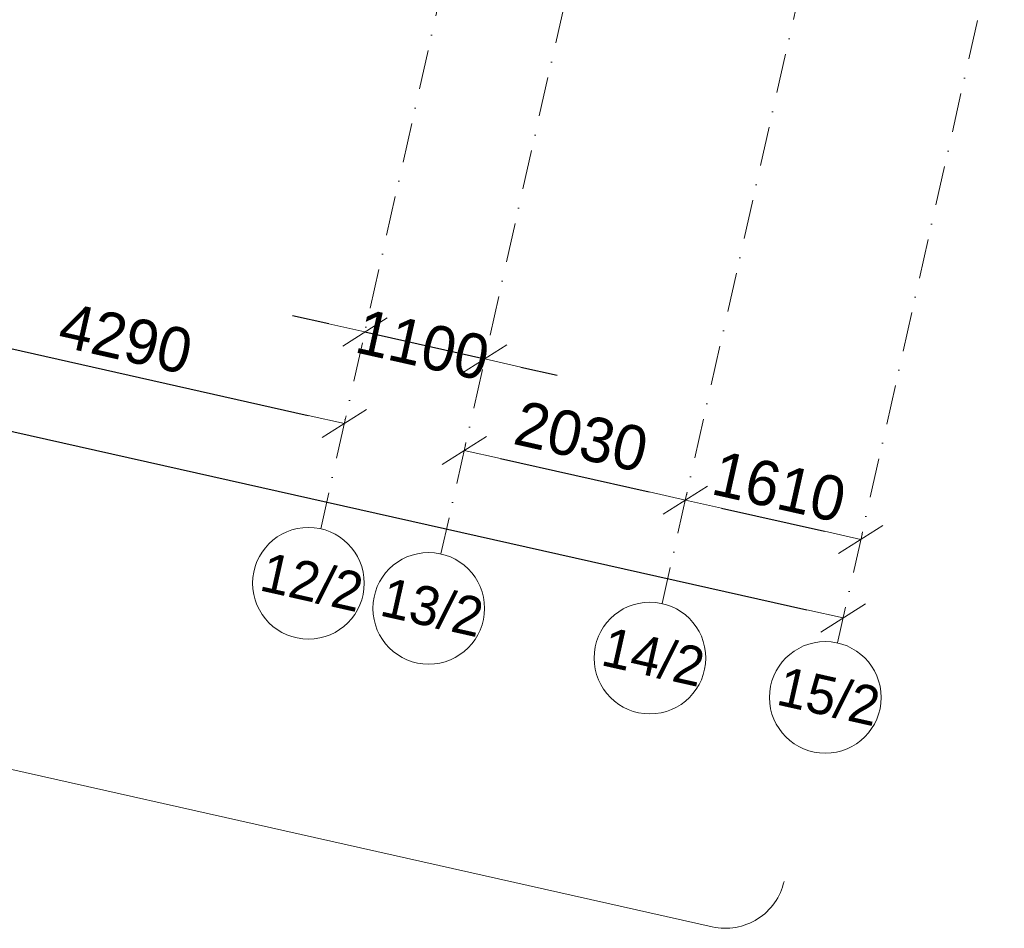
# Model space of a CAD drawing. Header units: millimetres. Extents: x -6990425 to -6520160, y 6117771 to 6220266.
# Tile 19 of 115: x -6922599 to -6913782, y 6117771 to 6125908. Entities that reach past the tile are written whole.
import ezdxf
from ezdxf.enums import TextEntityAlignment as Align

# ---------------------------------------------------------------- set-up
doc = ezdxf.new("R2010")
doc.units = ezdxf.units.MM
doc.header["$MEASUREMENT"] = 0
doc.linetypes.add('Штрихпунктирная', pattern=[670.277762, 352.777767, -176.388884, 0, -141.111112])
doc.layers.add('0_Ном._пера__120', color=7, linetype='Continuous', lineweight=0)
doc.layers.add('АР-Чертеж-Оси_Осевые размеры.АР_Ном._пера__120', color=7, linetype='Continuous', lineweight=0)
doc.layers.add('АР-Чертеж-Оси_Осевые размеры.АР', color=7, linetype='Continuous')
doc.styles.add('РЎР“Р•РќР•Р\xa0Р\x98Р\xa0_РЎРўР\x98Р›Р¬_2', font='GOTHIC.TTF')
doc.dimstyles.new('СГЕНЕРИР_СТИЛЬ__1', dxfattribs={"dimtxt": 400, "dimasz": 332.5, "dimexe": 0.18, "dimexo": 0.0625, "dimgap": 0, "dimtad": 1, "dimdec": 0, "dimzin": 0, "dimdsep": 46, "dimtxsty": 'РЎР“Р•РќР•Р\xa0Р\x98Р\xa0_РЎРўР\x98Р›Р¬_2', "dimblk": 'ARROWHEAD_6', "dimblk1": 'ARROWHEAD_6', "dimblk2": 'ARROWHEAD_6', "dimcen": 0.09, "dimse1": 1, "dimse2": 1, "dimclrd": 7, "dimclre": 7, "dimclrt": 7, "dimazin": 0, "dimtfac": 1, "dimtdec": 4, "dimtmove": 0, "dimatfit": 3, "dimfxl": 1, "dimtolj": 1, "dimtzin": 0, "dimarcsym": 0})
doc.dimstyles.new('СГЕНЕРИР_СТИЛЬ__2', dxfattribs={"dimtxt": 400, "dimasz": 332.5, "dimexe": 0.18, "dimexo": 0.0625, "dimgap": 0, "dimtad": 1, "dimdec": 0, "dimzin": 0, "dimdsep": 46, "dimtxsty": 'РЎР“Р•РќР•Р\xa0Р\x98Р\xa0_РЎРўР\x98Р›Р¬_2', "dimblk": 'ARROWHEAD_6', "dimblk1": 'ARROWHEAD_6', "dimblk2": 'ARROWHEAD_6', "dimcen": 0.09, "dimse1": 1, "dimse2": 1, "dimclrd": 7, "dimclre": 7, "dimclrt": 7, "dimazin": 0, "dimtfac": 1, "dimtdec": 4, "dimtmove": 2, "dimatfit": 3, "dimfxl": 1, "dimtolj": 1, "dimtzin": 0, "dimarcsym": 0})

# ---------------------------------------------------------------- blocks, each defined once
blk = doc.blocks.new('Стандартный Маркер Сетки[15]_5', base_point=(-7137888.7, 6142574.7))
at = {"layer": 'АР-Чертеж-Оси_Осевые размеры.АР_Ном._пера__120', "color": 7, "linetype": 'Штрихпунктирная', "lineweight": 0}
for p, q in [((-7138107.8, 6141599), (-7142666.5, 6121301.9)), ((-7142666.5, 6121301.9), (-7142885.6, 6120326.2))]:
    blk.add_line(p, q, dxfattribs=at)
at = {"layer": 'АР-Чертеж-Оси_Осевые размеры.АР_Ном._пера__120', "color": 7, "linetype": 'Continuous', "lineweight": 0}
blk.add_circle((-7142995.2, 6119838.3), 500, dxfattribs=at)
at = {"layer": 'АР-Чертеж-Оси_Осевые размеры.АР_Ном._пера__120', "color": 7, "linetype": 'Штрихпунктирная', "lineweight": 0}
blk.add_point((-7142666.5, 6121301.9), dxfattribs=at)
blk.add_point((-7142666.5, 6121301.9), dxfattribs=at)
at = {"layer": 'АР-Чертеж-Оси_Осевые размеры.АР_Ном._пера__120', "color": 7, "lineweight": 0, "style": 'РЎР“Р•РќР•Р\xa0Р\x98Р\xa0_РЎРўР\x98Р›Р¬_2'}
blk.add_attdef('AC_MarkerText_1', text='', height=350, rotation=347.34172, dxfattribs=at).set_placement((-7142925.2, 6120019.4), align=Align.TOP_CENTER)
blk = doc.blocks.new('Стандартный Маркер Сетки[19]_5', base_point=(-7142513.5, 6143613.4))
at = {"layer": 'АР-Чертеж-Оси_Осевые размеры.АР_Ном._пера__120', "color": 7, "linetype": 'Штрихпунктирная', "lineweight": 0}
for p, q in [((-7142732.6, 6142637.7), (-7147294.9, 6122324.5)), ((-7147294.9, 6122324.5), (-7147514, 6121348.8))]:
    blk.add_line(p, q, dxfattribs=at)
at = {"layer": 'АР-Чертеж-Оси_Осевые размеры.АР_Ном._пера__120', "color": 7, "linetype": 'Continuous', "lineweight": 0}
blk.add_circle((-7147623.6, 6120860.9), 500, dxfattribs=at)
at = {"layer": 'АР-Чертеж-Оси_Осевые размеры.АР_Ном._пера__120', "color": 7, "linetype": 'Штрихпунктирная', "lineweight": 0}
blk.add_point((-7147294.9, 6122324.5), dxfattribs=at)
blk.add_point((-7147294.9, 6122324.5), dxfattribs=at)
at = {"layer": 'АР-Чертеж-Оси_Осевые размеры.АР_Ном._пера__120', "color": 7, "lineweight": 0, "style": 'РЎР“Р•РќР•Р\xa0Р\x98Р\xa0_РЎРўР\x98Р›Р¬_2'}
blk.add_attdef('AC_MarkerText_1', text='', height=350, rotation=347.34172, dxfattribs=at).set_placement((-7147553.6, 6121042), align=Align.TOP_CENTER)
blk = doc.blocks.new('Стандартный Маркер Сетки[20]_5', base_point=(-7141440.2, 6143372.4))
at = {"layer": 'АР-Чертеж-Оси_Осевые размеры.АР_Ном._пера__120', "color": 7, "linetype": 'Штрихпунктирная', "lineweight": 0}
for p, q in [((-7141659.3, 6142396.7), (-7146218, 6122099.5)), ((-7146218, 6122099.5), (-7146437.1, 6121123.8))]:
    blk.add_line(p, q, dxfattribs=at)
at = {"layer": 'АР-Чертеж-Оси_Осевые размеры.АР_Ном._пера__120', "color": 7, "linetype": 'Continuous', "lineweight": 0}
blk.add_circle((-7146546.7, 6120636), 500, dxfattribs=at)
at = {"layer": 'АР-Чертеж-Оси_Осевые размеры.АР_Ном._пера__120', "color": 7, "linetype": 'Штрихпунктирная', "lineweight": 0}
blk.add_point((-7146218, 6122099.5), dxfattribs=at)
blk.add_point((-7146218, 6122099.5), dxfattribs=at)
at = {"layer": 'АР-Чертеж-Оси_Осевые размеры.АР_Ном._пера__120', "color": 7, "lineweight": 0, "style": 'РЎР“Р•РќР•Р\xa0Р\x98Р\xa0_РЎРўР\x98Р›Р¬_2'}
blk.add_attdef('AC_MarkerText_1', text='', height=350, rotation=347.34172, dxfattribs=at).set_placement((-7146476.8, 6120817), align=Align.TOP_CENTER)
blk = doc.blocks.new('Стандартный Маркер Сетки[21]_5', base_point=(-7139459.6, 6142927.5))
at = {"layer": 'АР-Чертеж-Оси_Осевые размеры.АР_Ном._пера__120', "color": 7, "linetype": 'Штрихпунктирная', "lineweight": 0}
for p, q in [((-7139678.7, 6141951.8), (-7144237.3, 6121654.7)), ((-7144237.3, 6121654.7), (-7144456.5, 6120679))]:
    blk.add_line(p, q, dxfattribs=at)
at = {"layer": 'АР-Чертеж-Оси_Осевые размеры.АР_Ном._пера__120', "color": 7, "linetype": 'Continuous', "lineweight": 0}
blk.add_circle((-7144566, 6120191.1), 500, dxfattribs=at)
at = {"layer": 'АР-Чертеж-Оси_Осевые размеры.АР_Ном._пера__120', "color": 7, "linetype": 'Штрихпунктирная', "lineweight": 0}
blk.add_point((-7144237.3, 6121654.7), dxfattribs=at)
blk.add_point((-7144237.3, 6121654.7), dxfattribs=at)
at = {"layer": 'АР-Чертеж-Оси_Осевые размеры.АР_Ном._пера__120', "color": 7, "lineweight": 0, "style": 'РЎР“Р•РќР•Р\xa0Р\x98Р\xa0_РЎРўР\x98Р›Р¬_2'}
blk.add_attdef('AC_MarkerText_1', text='', height=350, rotation=347.34172, dxfattribs=at).set_placement((-7144496.1, 6120372.2), align=Align.TOP_CENTER)
blk = doc.blocks.new('Стандартный Маркер Сетки[25]_5', base_point=(-7137888.7, 6142574.7))
at = {"layer": 'АР-Чертеж-Оси_Осевые размеры.АР_Ном._пера__120', "color": 7, "linetype": 'Штрихпунктирная', "lineweight": 0}
for p, q in [((-7138107.8, 6141599), (-7142666.5, 6121301.9)), ((-7142666.5, 6121301.9), (-7142885.6, 6120326.2))]:
    blk.add_line(p, q, dxfattribs=at)
at = {"layer": 'АР-Чертеж-Оси_Осевые размеры.АР_Ном._пера__120', "color": 7, "linetype": 'Continuous', "lineweight": 0}
blk.add_circle((-7142995.2, 6119838.3), 500, dxfattribs=at)
at = {"layer": 'АР-Чертеж-Оси_Осевые размеры.АР_Ном._пера__120', "color": 7, "linetype": 'Штрихпунктирная', "lineweight": 0}
blk.add_point((-7142666.5, 6121301.9), dxfattribs=at)
blk.add_point((-7142666.5, 6121301.9), dxfattribs=at)
at = {"layer": 'АР-Чертеж-Оси_Осевые размеры.АР_Ном._пера__120', "color": 7, "lineweight": 0, "style": 'РЎР“Р•РќР•Р\xa0Р\x98Р\xa0_РЎРўР\x98Р›Р¬_2'}
blk.add_attdef('AC_MarkerText_1', text='', height=350, rotation=347.34172, dxfattribs=at).set_placement((-7142925.2, 6120019.4), align=Align.TOP_CENTER)
blk = doc.blocks.new('Стандартный Маркер Сетки[29]_5', base_point=(-7142513.5, 6143613.4))
at = {"layer": 'АР-Чертеж-Оси_Осевые размеры.АР_Ном._пера__120', "color": 7, "linetype": 'Штрихпунктирная', "lineweight": 0}
for p, q in [((-7142732.6, 6142637.7), (-7147294.9, 6122324.5)), ((-7147294.9, 6122324.5), (-7147514, 6121348.8))]:
    blk.add_line(p, q, dxfattribs=at)
at = {"layer": 'АР-Чертеж-Оси_Осевые размеры.АР_Ном._пера__120', "color": 7, "linetype": 'Continuous', "lineweight": 0}
blk.add_circle((-7147623.6, 6120860.9), 500, dxfattribs=at)
at = {"layer": 'АР-Чертеж-Оси_Осевые размеры.АР_Ном._пера__120', "color": 7, "linetype": 'Штрихпунктирная', "lineweight": 0}
blk.add_point((-7147294.9, 6122324.5), dxfattribs=at)
blk.add_point((-7147294.9, 6122324.5), dxfattribs=at)
at = {"layer": 'АР-Чертеж-Оси_Осевые размеры.АР_Ном._пера__120', "color": 7, "lineweight": 0, "style": 'РЎР“Р•РќР•Р\xa0Р\x98Р\xa0_РЎРўР\x98Р›Р¬_2'}
blk.add_attdef('AC_MarkerText_1', text='', height=350, rotation=347.34172, dxfattribs=at).set_placement((-7147553.6, 6121042), align=Align.TOP_CENTER)
blk = doc.blocks.new('Стандартный Маркер Сетки[30]_5', base_point=(-7141440.2, 6143372.4))
at = {"layer": 'АР-Чертеж-Оси_Осевые размеры.АР_Ном._пера__120', "color": 7, "linetype": 'Штрихпунктирная', "lineweight": 0}
for p, q in [((-7141659.3, 6142396.7), (-7146218, 6122099.5)), ((-7146218, 6122099.5), (-7146437.1, 6121123.8))]:
    blk.add_line(p, q, dxfattribs=at)
at = {"layer": 'АР-Чертеж-Оси_Осевые размеры.АР_Ном._пера__120', "color": 7, "linetype": 'Continuous', "lineweight": 0}
blk.add_circle((-7146546.7, 6120636), 500, dxfattribs=at)
at = {"layer": 'АР-Чертеж-Оси_Осевые размеры.АР_Ном._пера__120', "color": 7, "linetype": 'Штрихпунктирная', "lineweight": 0}
blk.add_point((-7146218, 6122099.5), dxfattribs=at)
blk.add_point((-7146218, 6122099.5), dxfattribs=at)
at = {"layer": 'АР-Чертеж-Оси_Осевые размеры.АР_Ном._пера__120', "color": 7, "lineweight": 0, "style": 'РЎР“Р•РќР•Р\xa0Р\x98Р\xa0_РЎРўР\x98Р›Р¬_2'}
blk.add_attdef('AC_MarkerText_1', text='', height=350, rotation=347.34172, dxfattribs=at).set_placement((-7146476.8, 6120817), align=Align.TOP_CENTER)
blk = doc.blocks.new('Стандартный Маркер Сетки[31]_5', base_point=(-7139459.6, 6142927.5))
at = {"layer": 'АР-Чертеж-Оси_Осевые размеры.АР_Ном._пера__120', "color": 7, "linetype": 'Штрихпунктирная', "lineweight": 0}
for p, q in [((-7139678.7, 6141951.8), (-7144237.3, 6121654.7)), ((-7144237.3, 6121654.7), (-7144456.5, 6120679))]:
    blk.add_line(p, q, dxfattribs=at)
at = {"layer": 'АР-Чертеж-Оси_Осевые размеры.АР_Ном._пера__120', "color": 7, "linetype": 'Continuous', "lineweight": 0}
blk.add_circle((-7144566, 6120191.1), 500, dxfattribs=at)
at = {"layer": 'АР-Чертеж-Оси_Осевые размеры.АР_Ном._пера__120', "color": 7, "linetype": 'Штрихпунктирная', "lineweight": 0}
blk.add_point((-7144237.3, 6121654.7), dxfattribs=at)
blk.add_point((-7144237.3, 6121654.7), dxfattribs=at)
at = {"layer": 'АР-Чертеж-Оси_Осевые размеры.АР_Ном._пера__120', "color": 7, "lineweight": 0, "style": 'РЎР“Р•РќР•Р\xa0Р\x98Р\xa0_РЎРўР\x98Р›Р¬_2'}
blk.add_attdef('AC_MarkerText_1', text='', height=350, rotation=347.34172, dxfattribs=at).set_placement((-7144496.1, 6120372.2), align=Align.TOP_CENTER)
blk = doc.blocks.new('ARROWHEAD_6')
at = {"color": 0, "linetype": 'Continuous', "lineweight": 0}
for p, q in [((-0.5, -0.5), (0.5, 0.5)), ((0, 0), (-1, 0))]:
    blk.add_line(p, q, dxfattribs=at)
blk = doc.blocks.new('*D150', base_point=(-6566190.3, 6562677.8))
at = {"layer": 'Defpoints', "color": 0, "linetype": 'Continuous', "transparency": 16777216}
for p in [(-6938176.9, 6124957.3), (-6915224.9, 6120549.8), (-6915384.7, 6119838.3)]:
    blk.add_point(p, dxfattribs=at)
at = {"layer": 'АР-Чертеж-Оси_Осевые размеры.АР', "color": 7, "linetype": 'Continuous', "lineweight": -2, "transparency": 16777216}
blk.add_line((-6937692.7, 6125595.9), (-6915549.3, 6120622.6), dxfattribs=at)
at = {"layer": 'АР-Чертеж-Оси_Осевые размеры.АР', "color": 7, "linetype": 'Continuous', "lineweight": -2, "transparency": 16777216, "xscale": 332.5, "yscale": 332.5, "zscale": 332.5}
for p, rotation in [((-6938017.1, 6125668.8), 167.3417232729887), ((-6915224.9, 6120549.8), 347.3417232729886)]:
    blk.add_blockref('ARROWHEAD_6', p, dxfattribs=dict(at, rotation=rotation))
at = {"layer": 'АР-Чертеж-Оси_Осевые размеры.АР', "color": 7, "linetype": 'Continuous', "lineweight": 0, "transparency": 16777216, "insert": (-6926083.3, 6123275.5), "char_height": 400, "attachment_point": 5, "rotation": 347.34172, "style": 'РЎР“Р•РќР•Р\xa0Р\x98Р\xa0_РЎРўР\x98Р›Р¬_2'}
blk.add_mtext('\\A1;23360', dxfattribs=at)
blk = doc.blocks.new('*D155', base_point=(-6566190.3, 6562677.8))
at = {"layer": 'Defpoints', "color": 0, "linetype": 'Continuous', "transparency": 16777216}
for p in [(-6923866.5, 6123280.7), (-6919691.7, 6122291.8), (-6919684.4, 6122324.5)]:
    blk.add_point(p, dxfattribs=at)
at = {"layer": 'АР-Чертеж-Оси_Осевые размеры.АР', "color": 7, "linetype": 'Continuous', "lineweight": -2, "transparency": 16777216}
blk.add_line((-6923553, 6123159), (-6920016.1, 6122364.6), dxfattribs=at)
at = {"layer": 'АР-Чертеж-Оси_Осевые размеры.АР', "color": 7, "linetype": 'Continuous', "lineweight": -2, "transparency": 16777216, "xscale": 332.5, "yscale": 332.5, "zscale": 332.5}
for p, rotation in [((-6923877.4, 6123231.9), 167.341723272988), ((-6919691.7, 6122291.8), 347.341723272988)]:
    blk.add_blockref('ARROWHEAD_6', p, dxfattribs=dict(at, rotation=rotation))
at = {"layer": 'АР-Чертеж-Оси_Осевые размеры.АР', "color": 7, "linetype": 'Continuous', "lineweight": 0, "transparency": 16777216, "insert": (-6921649.1, 6123051.7), "char_height": 400, "attachment_point": 5, "rotation": 347.34172, "style": 'РЎР“Р•РќР•Р\xa0Р\x98Р\xa0_РЎРўР\x98Р›Р¬_2'}
blk.add_mtext('\\A1;4290', dxfattribs=at)
blk = doc.blocks.new('*D156', base_point=(-6566190.3, 6562677.8))
at = {"layer": 'Defpoints', "color": 0, "linetype": 'Continuous', "transparency": 16777216}
for p in [(-6918434.4, 6122870.3), (-6919684.4, 6122324.5), (-6918607.5, 6122099.5)]:
    blk.add_point(p, dxfattribs=at)
at = {"layer": 'АР-Чертеж-Оси_Осевые размеры.АР', "color": 7, "linetype": 'Continuous', "lineweight": -2, "transparency": 16777216}
for p, q in [((-6919832, 6123184.2), (-6920156.5, 6123257.1)), ((-6919507.6, 6123111.4), (-6918434.4, 6122870.3)), ((-6918109.9, 6122797.5), (-6917785.5, 6122724.6))]:
    blk.add_line(p, q, dxfattribs=at)
at = {"layer": 'АР-Чертеж-Оси_Осевые размеры.АР', "color": 7, "linetype": 'Continuous', "lineweight": -2, "transparency": 16777216, "xscale": 332.5, "yscale": 332.5, "zscale": 332.5}
for p, rotation in [((-6919507.6, 6123111.4), 347.341723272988), ((-6918434.4, 6122870.3), 167.341723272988)]:
    blk.add_blockref('ARROWHEAD_6', p, dxfattribs=dict(at, rotation=rotation))
at = {"layer": 'АР-Чертеж-Оси_Осевые размеры.АР', "color": 7, "linetype": 'Continuous', "lineweight": 0, "transparency": 16777216, "insert": (-6918989.3, 6122994.9), "char_height": 400, "attachment_point": 5, "rotation": 347.34172, "style": 'РЎР“Р•РќР•Р\xa0Р\x98Р\xa0_РЎРўР\x98Р›Р¬_2'}
blk.add_mtext('\\A1;1100', dxfattribs=at)
blk = doc.blocks.new('*D157', base_point=(-6566190.3, 6562677.8))
at = {"layer": 'Defpoints', "color": 0, "linetype": 'Continuous', "transparency": 16777216}
for p in [(-6918607.5, 6122099.5), (-6916626.8, 6121654.7), (-6916637.8, 6121605.9)]:
    blk.add_point(p, dxfattribs=at)
at = {"layer": 'АР-Чертеж-Оси_Осевые размеры.АР', "color": 7, "linetype": 'Continuous', "lineweight": -2, "transparency": 16777216}
blk.add_line((-6918294, 6121977.9), (-6916962.2, 6121678.7), dxfattribs=at)
at = {"layer": 'АР-Чертеж-Оси_Осевые размеры.АР', "color": 7, "linetype": 'Continuous', "lineweight": -2, "transparency": 16777216, "xscale": 332.5, "yscale": 332.5, "zscale": 332.5}
for p, rotation in [((-6918618.4, 6122050.7), 167.341723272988), ((-6916637.8, 6121605.9), 347.341723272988)]:
    blk.add_blockref('ARROWHEAD_6', p, dxfattribs=dict(at, rotation=rotation))
at = {"layer": 'АР-Чертеж-Оси_Осевые размеры.АР', "color": 7, "linetype": 'Continuous', "lineweight": 0, "transparency": 16777216, "insert": (-6917569.7, 6122173.9), "char_height": 400, "attachment_point": 5, "rotation": 347.34172, "style": 'РЎР“Р•РќР•Р\xa0Р\x98Р\xa0_РЎРўР\x98Р›Р¬_2'}
blk.add_mtext('\\A1;2030', dxfattribs=at)
blk = doc.blocks.new('*D158', base_point=(-6566190.3, 6562677.8))
at = {"layer": 'Defpoints', "color": 0, "linetype": 'Continuous', "transparency": 16777216}
for p in [(-6916626.8, 6121654.7), (-6915056, 6121301.9), (-6915066.9, 6121253.1)]:
    blk.add_point(p, dxfattribs=at)
at = {"layer": 'АР-Чертеж-Оси_Осевые размеры.АР', "color": 7, "linetype": 'Continuous', "lineweight": -2, "transparency": 16777216}
blk.add_line((-6916313.4, 6121533), (-6915391.3, 6121325.9), dxfattribs=at)
at = {"layer": 'АР-Чертеж-Оси_Осевые размеры.АР', "color": 7, "linetype": 'Continuous', "lineweight": -2, "transparency": 16777216, "xscale": 332.5, "yscale": 332.5, "zscale": 332.5}
for p, rotation in [((-6916637.8, 6121605.9), 167.341723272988), ((-6915066.9, 6121253.1), 347.341723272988)]:
    blk.add_blockref('ARROWHEAD_6', p, dxfattribs=dict(at, rotation=rotation))
at = {"layer": 'АР-Чертеж-Оси_Осевые размеры.АР', "color": 7, "linetype": 'Continuous', "lineweight": 0, "transparency": 16777216, "insert": (-6915797.8, 6121724.7), "char_height": 400, "attachment_point": 5, "rotation": 347.34172, "style": 'РЎР“Р•РќР•Р\xa0Р\x98Р\xa0_РЎРўР\x98Р›Р¬_2'}
blk.add_mtext('\\A1;1610', dxfattribs=at)

msp = doc.modelspace()

# ---------------------------------------------------------------- linework, layer by layer
at = {"layer": '0_Ном._пера__120', "color": 7, "linetype": 'Continuous', "lineweight": 0}
msp.add_lwpolyline([(-6927169, 6119977.4), (-6927023.2, 6120026.1, -0.136563), (-6926498.7, 6120052.6), (-6916397.1, 6117783.8, 0.414214), (-6915754.2, 6118190.9)], format="xyb", dxfattribs=at)

# ---------------------------------------------------------------- block references
at = {"layer": 'АР-Чертеж-Оси_Осевые размеры.АР', "color": 8, "linetype": 'Continuous', "lineweight": 15}
for name, p, values in [('Стандартный Маркер Сетки[19]_5', (-6914903, 6143613.4), {'AC_MarkerText_1': '12/2'}), ('Стандартный Маркер Сетки[29]_5', (-6914903, 6143613.4), {'AC_MarkerText_1': '12/2'}), ('Стандартный Маркер Сетки[20]_5', (-6913829.7, 6143372.4), {'AC_MarkerText_1': '13/2'}), ('Стандартный Маркер Сетки[30]_5', (-6913829.7, 6143372.4), {'AC_MarkerText_1': '13/2'}), ('Стандартный Маркер Сетки[21]_5', (-6911849, 6142927.5), {'AC_MarkerText_1': '14/2'}), ('Стандартный Маркер Сетки[31]_5', (-6911849, 6142927.5), {'AC_MarkerText_1': '14/2'}), ('Стандартный Маркер Сетки[15]_5', (-6910278.2, 6142574.7), {'AC_MarkerText_1': '15/2'}), ('Стандартный Маркер Сетки[25]_5', (-6910278.2, 6142574.7), {'AC_MarkerText_1': '15/2'})]:
    msp.add_blockref(name, p, dxfattribs=at).add_auto_attribs(values)

# ---------------------------------------------------------------- dimensions: what is measured, and where the dimension line sits
at = {"layer": 'АР-Чертеж-Оси_Осевые размеры.АР', "color": 7, "linetype": 'Continuous', "lineweight": 0}
for base, p1, p2, dimstyle, picture, middle in [((-6915224.9, 6120549.8), (-6938176.9, 6124957.3), (-6915384.7, 6119838.3), 'СГЕНЕРИР_СТИЛЬ__2', '*D150', (-6926083.3, 6123275.5)), ((-6919691.7, 6122291.8), (-6923866.5, 6123280.7), (-6919684.4, 6122324.5), 'СГЕНЕРИР_СТИЛЬ__2', '*D155', (-6921649.1, 6123051.7)), ((-6918434.4, 6122870.3), (-6919684.4, 6122324.5), (-6918607.5, 6122099.5), 'СГЕНЕРИР_СТИЛЬ__1', '*D156', (-6918989.3, 6122994.9)), ((-6916637.8, 6121605.9), (-6918607.5, 6122099.5), (-6916626.8, 6121654.7), 'СГЕНЕРИР_СТИЛЬ__2', '*D157', (-6917569.7, 6122173.9)), ((-6915066.9, 6121253.1), (-6916626.8, 6121654.7), (-6915056, 6121301.9), 'СГЕНЕРИР_СТИЛЬ__2', '*D158', (-6915797.8, 6121724.7))]:
    dim = msp.add_linear_dim(base=base, p1=p1, p2=p2, angle=347.34172, dimstyle=dimstyle, dxfattribs=at)
    dim.commit()
    dim.dimension.update_dxf_attribs({"geometry": picture, "text_midpoint": middle, "dimtype": 160, "text_rotation": 347.34172})

doc.saveas('drawing.dxf')
